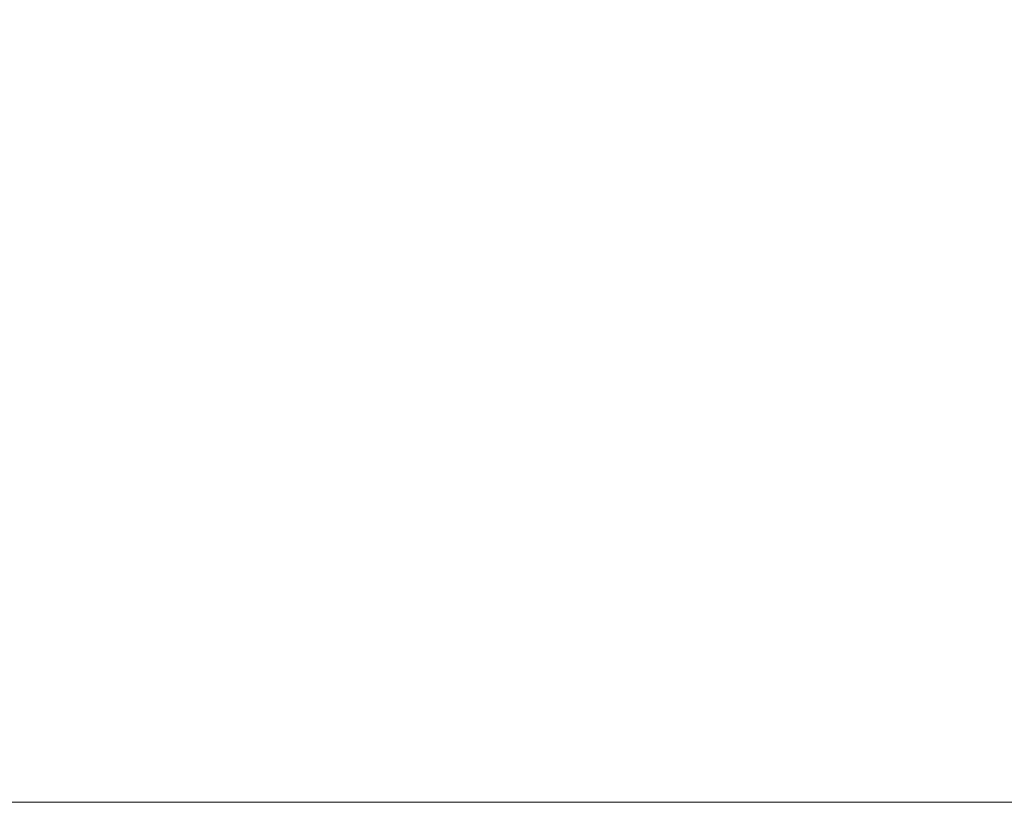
# Model space of a CAD drawing. Extents: x -241 to 956, y -254 to 252.
# Tile 6 of 14: x 111 to 207, y 0 to 76. Entities that reach past the tile are written whole.
import ezdxf
from ezdxf.enums import TextEntityAlignment as Align

# ---------------------------------------------------------------- set-up
doc = ezdxf.new("R2010")
doc.units = 0
doc.header["$MEASUREMENT"] = 0
doc.layers.add('B_ANNO_DIM', color=7, linetype='Continuous', lineweight=18)
doc.layers.add('B_ANNO_TEXT', color=7, linetype='Continuous', lineweight=18)
doc.layers.add('B_ANNO_NOPLOT', color=47, linetype='Continuous', lineweight=18, plot=False)
doc.styles.add('Annotative', font='calibri.ttf', dxfattribs={"height": 0.0625})

# ---------------------------------------------------------------- blocks, each defined once
blk = doc.blocks.new('*U494')
at = {"layer": 'B_ANNO_NOPLOT', "flags": 128}
blk.add_lwpolyline([(0, 0), (0, 252.0001), (323.9278, 252.0001), (323.9278, 238.8553), (378.0002, 238.8553), (378.0002, 40.4996), (316.5709, 40.4996), (316.5709, 0)], close=True, dxfattribs=at)
at = {"layer": 'B_ANNO_DIM', "style": 'Annotative'}
for tag, p in [('BN10', (256.3849, 212.9797)), ('BN12', (256.3849, 209.5003))]:
    blk.add_attdef(tag, p, '', height=1.5, dxfattribs=at)
at = {"layer": 'B_ANNO_TEXT', "style": 'Annotative'}
blk.add_attdef('BN11', text='', height=1.5, rotation=90, dxfattribs=at).set_placement((252.9908, 189.6537), align=Align.TOP_CENTER)
blk = doc.blocks.new('*U386')
at = {"layer": 'B_ANNO_NOPLOT', "flags": 128}
blk.add_lwpolyline([(0, 0), (0, 252.0001), (323.9278, 252.0001), (323.9278, 238.8553), (378.0002, 238.8553), (378.0002, 40.4996), (316.5709, 40.4996), (316.5709, 0)], close=True, dxfattribs=at)
blk = doc.blocks.new('*U366')
at = {"layer": 'B_ANNO_NOPLOT', "flags": 128}
blk.add_lwpolyline([(0, 0), (0, 252), (323.928, 252), (323.928, 238.855), (378, 238.855), (378, 40.5), (316.571, 40.5), (316.571, 0)], close=True, dxfattribs=at)

msp = doc.modelspace()

# ---------------------------------------------------------------- block references
msp.add_blockref('*U494', (0, 0))

# ---------------------------------------------------------------- next in the draw order: block references
msp.add_blockref('*U386', (0, 0))

# ---------------------------------------------------------------- next in the draw order: block references
msp.add_blockref('*U366', (0, 0))

doc.saveas('drawing.dxf')
